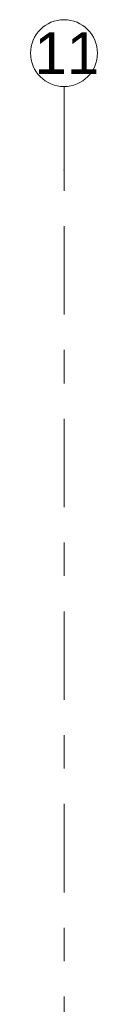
# Model space of a CAD drawing. Header units: metres. Extents: x -3.6 to 84.5, y -11 to 16.8.
# Tile 147 of 225: x 36.43 to 36.63, y 13.859 to 16.805. Entities that reach past the tile are written whole.
import ezdxf

# ---------------------------------------------------------------- set-up
doc = ezdxf.new("R2010")
doc.units = ezdxf.units.M
doc.header["$MEASUREMENT"] = 0
doc.linetypes.add('Strichlinie doppelt', pattern=[0.546806, 0.264583, -0.105833, 0.070556, -0.105833])
doc.layers.add('451 - Universal.Achsen Raster', color=7, linetype='Continuous')
doc.styles.add('ERSTELLTER_STIL_2', font='txt')

msp = doc.modelspace()

# ---------------------------------------------------------------- linework, layer by layer
at = {"layer": '451 - Universal.Achsen Raster', "color": 160, "linetype": 'Strichlinie doppelt', "lineweight": 9, "true_color": 0x3232ff}
for p, q in [((36.53, 16.355), (36.53, 16.605)), ((36.53, -10.585), (36.53, 16.355))]:
    msp.add_line(p, q, dxfattribs=at)
at = {"layer": '451 - Universal.Achsen Raster', "color": 160, "linetype": 'Continuous', "lineweight": 9, "true_color": 0x3232ff}
msp.add_circle((36.53, 16.705), 0.1, dxfattribs=at)
at = {"layer": '451 - Universal.Achsen Raster', "color": 160, "linetype": 'Strichlinie doppelt', "lineweight": 9, "true_color": 0x3232ff}
msp.add_point((36.53, 16.355), dxfattribs=at)
msp.add_point((36.53, 16.355), dxfattribs=at)

# ---------------------------------------------------------------- texts
at = {"layer": '451 - Universal.Achsen Raster', "color": 160, "lineweight": 9, "true_color": 0x3232ff, "insert": (36.4414, 16.7675), "char_height": 0.125, "attachment_point": 1, "style": 'ERSTELLTER_STIL_2'}
msp.add_mtext('\\A1;{\\pql;\\pt0;\\fArial|b0|i0|c0|p38;11}', dxfattribs=at)

doc.saveas('drawing.dxf')
